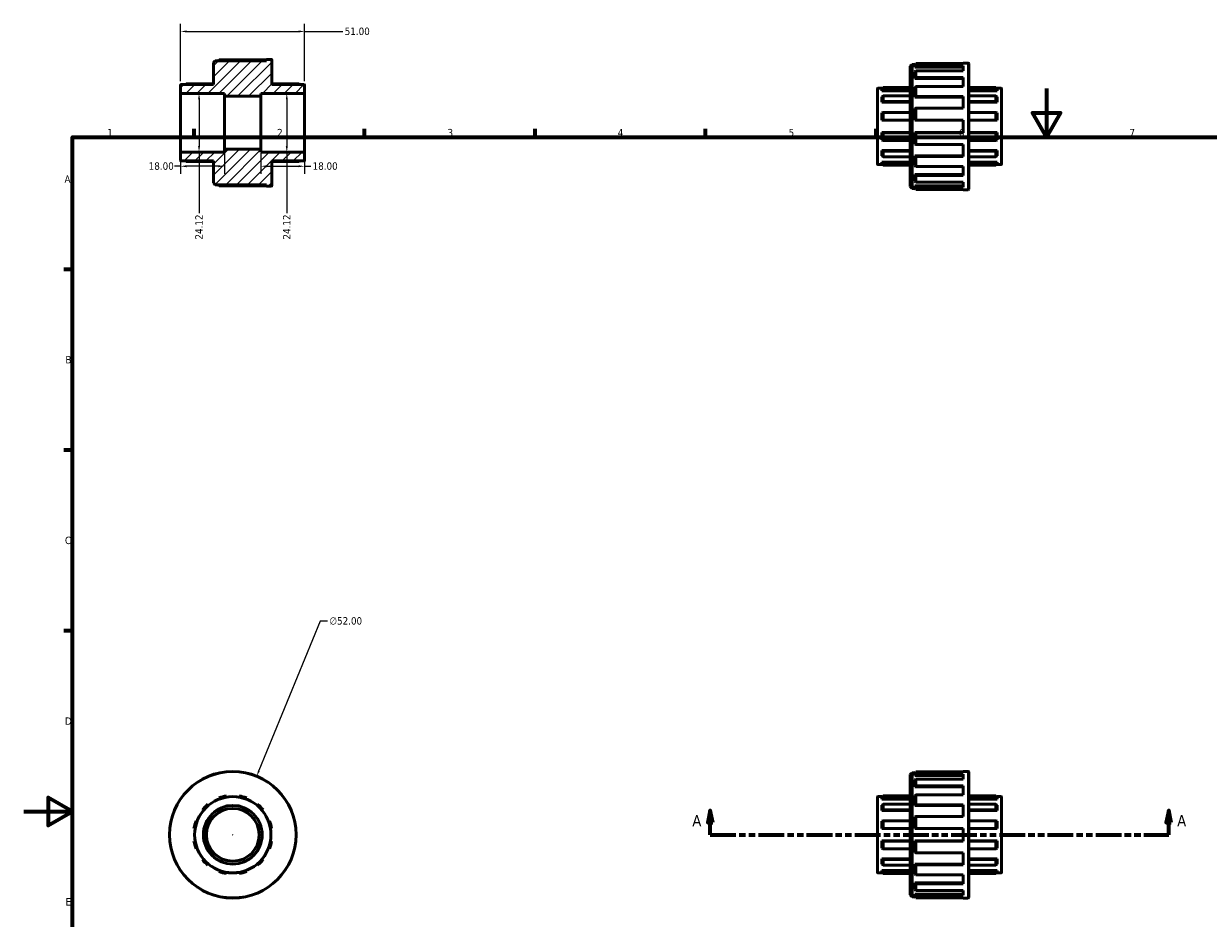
# Model space of a CAD drawing. Header units: millimetres. Extents: x 0 to 902, y 0 to 713.
# Tile 2 of 4: x 0 to 487, y 253 to 621. Entities that reach past the tile are written whole.
import ezdxf

# ---------------------------------------------------------------- set-up
doc = ezdxf.new("R2010")
doc.units = ezdxf.units.MM
doc.linetypes.add('DOUBLE_DASH_CHAIN', pattern=[1.2403, 0.6614, -0.0827, 0.1654, -0.0827, 0.1654, -0.0827])
for name, color, linetype, lineweight in [('Border (ANSI)', 7, 'Continuous', 70), ('Dimension (ANSI)', 7, 'Continuous', 25), ('Hatch (ANSI)', 7, 'Continuous', 18), ('Section Line (ANSI)', 7, 'DOUBLE_DASH_CHAIN', 70), ('Visible (ANSI)', 7, 'Continuous', 50), ('Visible Narrow (ANSI)', 7, 'Continuous', 35)]:
    doc.layers.add(name, color=color, linetype=linetype, lineweight=lineweight)
doc.styles.add('Label Text (ANSI)', font='tahoma.ttf')
doc.styles.add('Note Text (ANSI)', font='tahoma.ttf')
doc.dimstyles.new('Default - mm (ANSI)', dxfattribs={"dimtxt": 3.048, "dimasz": 2.5, "dimexe": 3.175, "dimexo": 1.6002, "dimgap": 0.8, "dimtad": 0, "dimtoh": 1, "dimrnd": 1e-08, "dimzin": 4, "dimdsep": 46, "dimtxsty": 'Note Text (ANSI)', "dimcen": 0.09, "dimdle": 10, "dimclrd": 256, "dimclre": 256, "dimclrt": 256, "dimadec": 1, "dimazin": 1, "dimtfac": 1, "dimtofl": 0, "dimtmove": 0, "dimatfit": 3, "dimfxl": 1, "dimtolj": 1, "dimtzin": 4, "dimlwd": -1, "dimlwe": -1, "dimarcsym": 0})

# ---------------------------------------------------------------- blocks, each defined once
blk = doc.blocks.new('Borders Default Border')
at = {"layer": 'Border (ANSI)'}
for p, q in [((70.08, 574), (70.08, 577.45)), ((140.17, 574), (140.17, 577.45)), ((210.25, 574), (210.25, 577.45)), ((280.33, 574), (280.33, 577.45)), ((350.42, 574), (350.42, 577.45)), ((20, 519.75), (16.55, 519.75)), ((20, 445.5), (16.55, 445.5)), ((20, 371.25), (16.55, 371.25))]:
    blk.add_line(p, q, dxfattribs=at)
at = {"layer": 'Border (ANSI)', "flags": 128}
for points in [[(420.5, 594), (420.5, 574), (414.73, 584), (426.27, 584), (420.5, 574)], [(20, 20), (20, 574), (821, 574), (821, 20), (20, 20)], [(0, 297), (20, 297), (10, 302.77), (10, 291.23), (20, 297)]]:
    blk.add_lwpolyline(points, dxfattribs=at)
at = {"layer": 'Border (ANSI)', "char_height": 3.05, "attachment_point": 7, "style": 'Note Text (ANSI)'}
for s, insert in [('1', (34.35, 574.4)), ('2', (104.2, 574.4)), ('3', (174.26, 574.34)), ('4', (244.23, 574.4)), ('5', (314.48, 574.34)), ('6', (384.49, 574.34)), ('7', (454.6, 574.4)), ('A', (16.78, 555.35)), ('B', (17.15, 481.1)), ('C', (16.95, 406.8)), ('D', (16.96, 332.6)), ('E', (17.21, 258.35))]:
    blk.add_mtext(s, dxfattribs=dict(at, insert=insert))
blk = doc.blocks.new('2dTransSection0')
at = {"layer": 'Section Line (ANSI)', "linetype": 'Continuous'}
for p, q in [((282.28, 297.43), (281.28, 292.43)), ((282.28, 292.43), (282.28, 297.43)), ((283.28, 292.43), (282.28, 297.43)), ((470.78, 297.43), (469.78, 292.43)), ((470.78, 292.43), (470.78, 297.43)), ((471.78, 292.43), (470.78, 297.43)), ((281.28, 292.43), (283.28, 292.43)), ((282.28, 287.43), (282.28, 292.43)), ((469.78, 292.43), (471.78, 292.43)), ((470.78, 287.43), (470.78, 292.43)), ((282.28, 287.43), (292.49, 287.43)), ((460.57, 287.43), (470.78, 287.43))]:
    blk.add_line(p, q, dxfattribs=at)
at = {"layer": 'Section Line (ANSI)', "linetype": 'DOUBLE_DASH_CHAIN', "ltscale": 15.972039}
blk.add_line((282.28, 287.43), (470.78, 287.43), dxfattribs=at)
at = {"layer": 'Section Line (ANSI)', "linetype": 'Continuous', "flags": 128}
for points in [[(283.28, 292.43), (282.28, 297.43), (281.28, 292.43), (283.28, 292.43)], [(471.78, 292.43), (470.78, 297.43), (469.78, 292.43), (471.78, 292.43)]]:
    blk.add_lwpolyline(points, dxfattribs=at)
at = {"layer": 'Section Line (ANSI)'}
for points in [[(283.28, 292.43), (282.28, 297.43), (281.28, 292.43), (283.28, 292.43)], [(471.78, 292.43), (470.78, 297.43), (469.78, 292.43), (471.78, 292.43)]]:
    blk.add_solid(points, dxfattribs=at)
at = {"layer": 'Section Line (ANSI)', "char_height": 4.57, "attachment_point": 7, "style": 'Label Text (ANSI)'}
for insert in [(274.92, 290.93), (474.25, 290.93)]:
    blk.add_mtext('A', dxfattribs=dict(at, insert=insert))
blk = doc.blocks.new('*D7')
at = {"layer": 'Defpoints', "color": 0, "transparency": 16777216}
for p in [(72.09, 592.06), (72.09, 567.94), (72.09, 567.94)]:
    blk.add_point(p, dxfattribs=at)
at = {"layer": 'Dimension (ANSI)', "transparency": 16777216}
for p, q in [((72.09, 589.56), (72.09, 570.44)), ((72.09, 567.94), (72.09, 542.83))]:
    blk.add_line(p, q, dxfattribs=at)
for points in [[(71.68, 589.56), (72.51, 589.56), (72.09, 592.06)], [(71.68, 570.44), (72.51, 570.44), (72.09, 567.94)]]:
    blk.add_solid(points, dxfattribs=at)
at = {"layer": 'Dimension (ANSI)', "transparency": 16777216, "insert": (70.54, 532.01), "char_height": 3.048, "attachment_point": 1, "rotation": 90, "style": 'Note Text (ANSI)'}
blk.add_mtext('\\A1;24.12', dxfattribs=at)
blk = doc.blocks.new('*D8')
at = {"layer": 'Defpoints', "color": 0, "transparency": 16777216}
for p in [(108.17, 592.06), (106.42, 567.94), (108.17, 567.94)]:
    blk.add_point(p, dxfattribs=at)
at = {"layer": 'Dimension (ANSI)', "transparency": 16777216}
for p, q in [((108.17, 589.56), (108.17, 570.44)), ((108.17, 567.94), (108.17, 542.83))]:
    blk.add_line(p, q, dxfattribs=at)
for points in [[(107.76, 589.56), (108.59, 589.56), (108.17, 592.06)], [(107.76, 570.44), (108.59, 570.44), (108.17, 567.94)]]:
    blk.add_solid(points, dxfattribs=at)
at = {"layer": 'Dimension (ANSI)', "transparency": 16777216, "insert": (106.62, 532.01), "char_height": 3.048, "attachment_point": 1, "rotation": 90, "style": 'Note Text (ANSI)'}
blk.add_mtext('\\A1;24.12', dxfattribs=at)
blk = doc.blocks.new('*D9')
at = {"layer": 'Defpoints', "color": 0, "transparency": 16777216}
for p in [(115.5, 617.51), (64.5, 595.51), (115.5, 595.51)]:
    blk.add_point(p, dxfattribs=at)
at = {"layer": 'Dimension (ANSI)', "transparency": 16777216}
for p, q in [((64.5, 597.11), (64.5, 620.69)), ((115.5, 597.11), (115.5, 620.69)), ((67, 617.51), (113, 617.51)), ((115.5, 617.51), (131.2, 617.51))]:
    blk.add_line(p, q, dxfattribs=at)
for points in [[(67, 617.93), (67, 617.1), (64.5, 617.51)], [(113, 617.93), (113, 617.1), (115.5, 617.51)]]:
    blk.add_solid(points, dxfattribs=at)
at = {"layer": 'Dimension (ANSI)', "transparency": 16777216, "insert": (132, 619.1), "char_height": 3.048, "attachment_point": 1, "style": 'Note Text (ANSI)'}
blk.add_mtext('\\A1;51.00', dxfattribs=at)
blk = doc.blocks.new('*D10')
at = {"layer": 'Defpoints', "color": 0, "transparency": 16777216}
for p in [(64.5, 567.78), (82.5, 569.15), (64.5, 562.12)]:
    blk.add_point(p, dxfattribs=at)
at = {"layer": 'Dimension (ANSI)', "transparency": 16777216}
for p, q in [((64.5, 566.18), (64.5, 558.94)), ((82.5, 567.55), (82.5, 558.94)), ((64.5, 562.12), (62, 562.12)), ((80, 562.12), (67, 562.12))]:
    blk.add_line(p, q, dxfattribs=at)
for points in [[(67, 562.53), (67, 561.7), (64.5, 562.12)], [(80, 562.53), (80, 561.7), (82.5, 562.12)]]:
    blk.add_solid(points, dxfattribs=at)
at = {"layer": 'Dimension (ANSI)', "transparency": 16777216, "insert": (51.41, 563.71), "char_height": 3.048, "attachment_point": 1, "style": 'Note Text (ANSI)'}
blk.add_mtext('\\A1;18.00', dxfattribs=at)
blk = doc.blocks.new('*D11')
at = {"layer": 'Defpoints', "color": 0, "transparency": 16777216}
for p in [(97.5, 569.15), (115.5, 567.78), (115.5, 562.12)]:
    blk.add_point(p, dxfattribs=at)
at = {"layer": 'Dimension (ANSI)', "transparency": 16777216}
for p, q in [((97.5, 567.55), (97.5, 558.94)), ((115.5, 566.18), (115.5, 558.94)), ((100, 562.12), (113, 562.12)), ((115.5, 562.12), (118, 562.12))]:
    blk.add_line(p, q, dxfattribs=at)
for points in [[(100, 562.53), (100, 561.7), (97.5, 562.12)], [(113, 562.53), (113, 561.7), (115.5, 562.12)]]:
    blk.add_solid(points, dxfattribs=at)
at = {"layer": 'Dimension (ANSI)', "transparency": 16777216, "insert": (118.8, 563.71), "char_height": 3.048, "attachment_point": 1, "style": 'Note Text (ANSI)'}
blk.add_mtext('\\A1;18.00', dxfattribs=at)
blk = doc.blocks.new('*D12')
at = {"layer": 'Defpoints', "color": 0, "transparency": 16777216}
for p in [(95.8, 311.49), (76.12, 263.36)]:
    blk.add_point(p, dxfattribs=at)
at = {"layer": 'Dimension (ANSI)', "transparency": 16777216}
for p, q in [((121.84, 375.2), (96.74, 313.81)), ((124.91, 375.2), (121.84, 375.2)), ((85.87, 287.43), (86.05, 287.43)), ((85.96, 287.34), (85.96, 287.52))]:
    blk.add_line(p, q, dxfattribs=at)
blk.add_solid([(96.36, 313.97), (97.13, 313.65), (95.8, 311.49)], dxfattribs=at)
at = {"layer": 'Dimension (ANSI)', "transparency": 16777216, "insert": (125.71, 376.84), "char_height": 3.048, "attachment_point": 1, "style": 'Note Text (ANSI)'}
blk.add_mtext('\\A1;∅52.00', dxfattribs=at)

msp = doc.modelspace()

# ---------------------------------------------------------------- hatches: boundary and pattern name
at = {"layer": 'Hatch (ANSI)'}
h = msp.add_hatch(dxfattribs=at)
h.set_pattern_fill('ANSI31', color=256, scale=25.4, style=0)
h.set_pattern_definition([(45, (0, 0), (-2.245064, 2.245064), [])])
edge = h.paths.add_edge_path()
edge.add_line((78, 555.3), (78.78, 554.52))
edge.add_line((78.78, 554.52), (99.78, 554.52))
edge.add_line((99.78, 554.52), (99.78, 554))
edge.add_line((99.78, 554), (101.84, 554))
edge.add_ellipse((101.84, 554.16), major_axis=(0, -0.16), ratio=1, start_angle=0, end_angle=90)
edge.add_line((102, 554.16), (102, 564.326))
edge.add_line((102, 564.326), (115.34, 564.326))
edge.add_ellipse((115.34, 564.486), major_axis=(0, -0.16), ratio=1, start_angle=0, end_angle=90)
edge.add_line((115.5, 564.486), (115.5, 567.781))
edge.add_ellipse((115.34, 567.781), major_axis=(0.16, 0), ratio=1, start_angle=0, end_angle=90)
edge.add_line((115.34, 567.942), (97.5, 567.942))
edge.add_line((97.5, 567.942), (97.5, 569.147))
edge.add_line((97.5, 569.147), (82.5, 569.147))
edge.add_line((82.5, 569.147), (82.5, 567.941))
edge.add_line((82.5, 567.942), (64.66, 567.942))
edge.add_ellipse((64.66, 567.781), major_axis=(0, 0.16), ratio=1, start_angle=0, end_angle=90)
edge.add_line((64.5, 567.781), (64.5, 564.486))
edge.add_ellipse((64.66, 564.486), major_axis=(-0.16, 0), ratio=1, start_angle=0, end_angle=90)
edge.add_line((64.66, 564.326), (78, 564.326))
edge.add_line((78, 564.326), (78, 555.3))
edge = h.paths.add_edge_path()
edge.add_line((78.78, 605.48), (78, 604.7))
edge.add_line((78, 604.7), (78, 595.674))
edge.add_line((78, 595.674), (64.66, 595.674))
edge.add_ellipse((64.66, 595.514), major_axis=(0, 0.16), ratio=1, start_angle=0, end_angle=90)
edge.add_line((64.5, 595.514), (64.5, 592.218))
edge.add_ellipse((64.66, 592.218), major_axis=(-0.16, 0), ratio=1, start_angle=0, end_angle=90)
edge.add_line((64.66, 592.058), (82.5, 592.058))
edge.add_line((82.5, 592.058), (82.5, 590.853))
edge.add_line((82.5, 590.853), (97.5, 590.853))
edge.add_line((97.5, 590.853), (97.5, 592.058))
edge.add_line((97.5, 592.058), (115.34, 592.058))
edge.add_ellipse((115.34, 592.218), major_axis=(0, -0.16), ratio=1, start_angle=0, end_angle=90)
edge.add_line((115.5, 592.218), (115.5, 595.514))
edge.add_ellipse((115.34, 595.514), major_axis=(0.16, 0), ratio=1, start_angle=0, end_angle=90)
edge.add_line((115.34, 595.674), (102, 595.674))
edge.add_line((102, 595.674), (102, 605.84))
edge.add_ellipse((101.84, 605.84), major_axis=(0.16, 0), ratio=1, start_angle=0, end_angle=90)
edge.add_line((101.84, 606), (99.78, 606))
edge.add_line((99.78, 606), (99.78, 605.48))
edge.add_line((99.78, 605.48), (78.78, 605.48))

# ---------------------------------------------------------------- linework, layer by layer
at = {"layer": 'Visible (ANSI)'}
for p, q in [((78.78, 605.48), (78, 604.7)), ((78, 604.7), (78, 595.674)), ((99.78, 605.48), (78.78, 605.48)), ((79.928, 605.48), (80.32, 605.87)), ((80.32, 605.87), (99.78, 605.87)), ((101.84, 606), (99.78, 606)), ((99.78, 606), (99.78, 605.48)), ((102, 595.674), (102, 605.84)), ((364.531, 603.182), (365.311, 603.962)), ((365.311, 603.962), (365.311, 553.002)), ((366.46, 603.962), (365.311, 603.962)), ((366.851, 604.352), (366.331, 603.835)), ((386.311, 604.352), (366.851, 604.352)), ((366.851, 604.352), (366.851, 603.378)), ((386.311, 604.352), (386.311, 604.482)), ((388.371, 604.482), (386.311, 604.482)), ((388.531, 604.322), (388.531, 552.642)), ((364.531, 553.782), (364.531, 603.182)), ((366.331, 603.835), (366.331, 602.88)), ((366.331, 602.88), (366.851, 603.378)), ((366.331, 602.88), (386.311, 602.88)), ((366.851, 601.388), (366.331, 600.93)), ((366.331, 600.93), (366.331, 598.211)), ((366.851, 603.378), (386.311, 603.378)), ((386.311, 601.388), (366.851, 601.388)), ((366.851, 601.388), (366.851, 598.613)), ((386.311, 601.388), (386.311, 603.378)), ((64.5, 595.514), (64.5, 592.218)), ((78, 595.674), (64.66, 595.674)), ((66.507, 595.674), (66.785, 595.948)), ((66.785, 595.948), (78, 595.948)), ((102, 595.948), (113.215, 595.948)), ((115.34, 595.674), (102, 595.674)), ((113.215, 595.948), (113.493, 595.674)), ((115.5, 592.218), (115.5, 595.514)), ((353.316, 594.43), (352.831, 593.952)), ((364.531, 594.43), (353.316, 594.43)), ((353.316, 594.43), (353.316, 593.594)), ((366.331, 598.211), (366.851, 598.613)), ((366.331, 598.211), (386.311, 598.211)), ((366.851, 594.936), (366.331, 594.607)), ((366.331, 594.607), (366.331, 590.538)), ((366.851, 598.613), (386.311, 598.613)), ((386.311, 594.936), (366.851, 594.936)), ((366.851, 594.936), (366.851, 590.784)), ((386.311, 594.936), (386.311, 598.613)), ((399.746, 594.43), (388.531, 594.43)), ((399.746, 593.594), (399.746, 594.43)), ((400.231, 593.952), (399.746, 594.43)), ((64.5, 592.218), (64.5, 567.781)), ((64.66, 592.058), (82.5, 592.058)), ((82.5, 592.058), (82.5, 590.853)), ((82.5, 590.853), (97.5, 590.853)), ((82.5, 590.853), (82.5, 569.147)), ((97.5, 590.853), (97.5, 592.058)), ((97.5, 592.058), (115.34, 592.058)), ((97.5, 590.853), (97.5, 569.147)), ((115.5, 567.781), (115.5, 592.218)), ((351.031, 562.969), (351.031, 593.996)), ((353.038, 594.156), (351.191, 594.156)), ((352.831, 593.952), (352.831, 593.14)), ((352.831, 593.14), (353.316, 593.594)), ((352.831, 593.14), (364.531, 593.14)), ((353.316, 590.994), (352.831, 590.618)), ((352.831, 590.618), (352.831, 588.401)), ((353.316, 593.594), (364.531, 593.594)), ((364.531, 590.994), (353.316, 590.994)), ((353.316, 590.994), (353.316, 588.708)), ((366.331, 590.538), (366.851, 590.784)), ((366.331, 590.538), (386.311, 590.538)), ((366.851, 590.784), (386.311, 590.784)), ((386.311, 585.98), (386.311, 590.784)), ((388.531, 593.594), (399.746, 593.594)), ((400.231, 593.14), (388.531, 593.14)), ((399.746, 590.994), (388.531, 590.994)), ((399.746, 593.594), (400.231, 593.14)), ((399.746, 588.708), (399.746, 590.994)), ((400.231, 590.618), (399.746, 590.994)), ((401.871, 594.156), (400.024, 594.156)), ((400.231, 593.952), (400.231, 593.14)), ((400.231, 590.618), (400.231, 588.401)), ((402.031, 593.996), (402.031, 562.969)), ((352.831, 588.401), (353.316, 588.708)), ((352.831, 588.401), (364.531, 588.401)), ((353.316, 588.708), (364.531, 588.708)), ((366.851, 585.98), (366.331, 585.83)), ((366.331, 585.83), (366.331, 581.03)), ((386.311, 585.98), (366.851, 585.98)), ((366.851, 585.98), (366.851, 581.082)), ((388.531, 588.708), (399.746, 588.708)), ((400.231, 588.401), (388.531, 588.401)), ((399.746, 588.708), (400.231, 588.401)), ((353.316, 584.205), (352.831, 584.033)), ((352.831, 584.033), (352.831, 581.004)), ((352.831, 581.004), (353.316, 581.082)), ((352.831, 581.004), (364.531, 581.004)), ((364.531, 584.205), (353.316, 584.205)), ((353.316, 584.205), (353.316, 581.082)), ((353.316, 581.082), (364.531, 581.082)), ((366.331, 581.03), (366.851, 581.082)), ((366.331, 581.03), (386.311, 581.03)), ((366.851, 581.082), (386.311, 581.082)), ((386.311, 575.882), (386.311, 581.082)), ((399.746, 584.205), (388.531, 584.205)), ((388.531, 581.082), (399.746, 581.082)), ((400.231, 581.004), (388.531, 581.004)), ((399.746, 581.082), (399.746, 584.205)), ((400.231, 584.033), (399.746, 584.205)), ((399.746, 581.082), (400.231, 581.004)), ((400.231, 584.033), (400.231, 581.004)), ((353.316, 575.882), (352.831, 575.96)), ((352.831, 575.96), (364.531, 575.96)), ((352.831, 575.96), (352.831, 572.932)), ((364.531, 575.882), (353.316, 575.882)), ((353.316, 575.882), (353.316, 572.76)), ((366.851, 575.882), (366.331, 575.934)), ((366.331, 575.934), (386.311, 575.934)), ((366.331, 575.934), (366.331, 571.134)), ((386.311, 575.882), (366.851, 575.882)), ((366.851, 575.882), (366.851, 570.985)), ((400.231, 575.96), (388.531, 575.96)), ((399.746, 575.882), (388.531, 575.882)), ((400.231, 575.96), (399.746, 575.882)), ((399.746, 572.76), (399.746, 575.882)), ((400.231, 575.96), (400.231, 572.932)), ((352.831, 572.932), (353.316, 572.76)), ((353.316, 572.76), (364.531, 572.76)), ((366.331, 571.134), (366.851, 570.985)), ((366.851, 570.985), (386.311, 570.985)), ((386.311, 566.18), (386.311, 570.985)), ((388.531, 572.76), (399.746, 572.76)), ((399.746, 572.76), (400.231, 572.932)), ((64.5, 567.781), (64.5, 564.486)), ((82.5, 567.942), (64.66, 567.942)), ((97.5, 569.147), (82.5, 569.147)), ((82.5, 569.147), (82.5, 567.942)), ((97.5, 567.942), (97.5, 569.147)), ((115.34, 567.942), (97.5, 567.942)), ((115.5, 564.486), (115.5, 567.781)), ((353.316, 568.257), (352.831, 568.564)), ((352.831, 568.564), (364.531, 568.564)), ((352.831, 568.564), (352.831, 566.346)), ((352.831, 566.346), (353.316, 565.971)), ((364.531, 568.257), (353.316, 568.257)), ((353.316, 568.257), (353.316, 565.971)), ((353.316, 565.971), (364.531, 565.971)), ((366.851, 566.18), (366.331, 566.426)), ((366.331, 566.426), (386.311, 566.426)), ((366.331, 566.426), (366.331, 562.357)), ((386.311, 566.18), (366.851, 566.18)), ((366.851, 566.18), (366.851, 562.028)), ((400.231, 568.564), (388.531, 568.564)), ((399.746, 568.257), (388.531, 568.257)), ((388.531, 565.971), (399.746, 565.971)), ((400.231, 568.564), (399.746, 568.257)), ((399.746, 565.971), (399.746, 568.257)), ((399.746, 565.971), (400.231, 566.346)), ((400.231, 568.564), (400.231, 566.346)), ((64.66, 564.326), (78, 564.326)), ((66.785, 564.052), (66.507, 564.326)), ((78, 564.052), (66.785, 564.052)), ((78, 564.326), (78, 555.3)), ((102, 554.16), (102, 564.326)), ((102, 564.326), (115.34, 564.326)), ((113.215, 564.052), (102, 564.052)), ((113.493, 564.326), (113.215, 564.052)), ((353.038, 562.809), (351.191, 562.809)), ((353.316, 563.371), (352.831, 563.824)), ((352.831, 563.824), (364.531, 563.824)), ((352.831, 563.824), (352.831, 563.013)), ((352.831, 563.013), (353.316, 562.534)), ((364.531, 563.371), (353.316, 563.371)), ((353.316, 563.371), (353.316, 562.534)), ((353.316, 562.534), (364.531, 562.534)), ((366.331, 562.357), (366.851, 562.028)), ((366.851, 562.028), (386.311, 562.028)), ((386.311, 558.351), (386.311, 562.028)), ((400.231, 563.824), (388.531, 563.824)), ((399.746, 563.371), (388.531, 563.371)), ((388.531, 562.534), (399.746, 562.534)), ((400.231, 563.824), (399.746, 563.371)), ((399.746, 562.534), (399.746, 563.371)), ((399.746, 562.534), (400.231, 563.013)), ((401.871, 562.809), (400.024, 562.809)), ((400.231, 563.824), (400.231, 563.013)), ((78, 555.3), (78.78, 554.52)), ((366.851, 558.351), (366.331, 558.754)), ((366.331, 558.754), (386.311, 558.754)), ((366.331, 558.754), (366.331, 556.035)), ((366.331, 556.035), (366.851, 555.577)), ((386.311, 558.351), (366.851, 558.351)), ((366.851, 558.351), (366.851, 555.577)), ((366.851, 555.577), (386.311, 555.577)), ((386.311, 553.587), (386.311, 555.577)), ((78.78, 554.52), (99.78, 554.52)), ((80.32, 554.13), (79.928, 554.52)), ((99.78, 554.13), (80.32, 554.13)), ((99.78, 554.52), (99.78, 554)), ((99.78, 554), (101.84, 554)), ((364.531, 553.782), (365.311, 553.002)), ((366.46, 553.002), (365.311, 553.002)), ((366.851, 553.587), (366.331, 554.085)), ((366.331, 554.085), (386.311, 554.085)), ((366.331, 554.085), (366.331, 553.13)), ((366.331, 553.13), (366.851, 552.613)), ((386.311, 553.587), (366.851, 553.587)), ((366.851, 553.587), (366.851, 552.613)), ((366.851, 552.613), (386.311, 552.613)), ((386.311, 552.482), (386.311, 552.613)), ((388.371, 552.482), (386.311, 552.482)), ((364.531, 312.127), (365.311, 312.907)), ((364.531, 262.727), (364.531, 312.127)), ((365.311, 312.907), (365.311, 261.947)), ((366.46, 312.907), (365.311, 312.907)), ((366.851, 313.297), (366.331, 312.78)), ((366.331, 312.78), (366.331, 311.825)), ((366.331, 311.825), (366.851, 312.323)), ((366.331, 311.825), (386.311, 311.825)), ((366.851, 313.297), (366.851, 312.323)), ((386.311, 313.297), (366.851, 313.297)), ((366.851, 312.323), (386.311, 312.323)), ((386.311, 313.297), (386.311, 313.427)), ((388.371, 313.427), (386.311, 313.427)), ((386.311, 310.333), (386.311, 312.323)), ((388.531, 313.267), (388.531, 261.587)), ((366.851, 310.333), (366.331, 309.875)), ((366.331, 309.875), (366.331, 307.156)), ((366.331, 307.156), (366.851, 307.558)), ((366.331, 307.156), (386.311, 307.156)), ((386.311, 310.333), (366.851, 310.333)), ((366.851, 310.333), (366.851, 307.558)), ((366.851, 307.558), (386.311, 307.558)), ((386.311, 303.882), (386.311, 307.558)), ((80.236, 302.539), (80.408, 302.085)), ((83.437, 302.897), (83.359, 303.375)), ((88.559, 303.375), (88.481, 302.897)), ((91.509, 302.085), (91.681, 302.539)), ((351.031, 271.914), (351.031, 302.941)), ((353.038, 303.101), (351.191, 303.101)), ((353.316, 303.375), (352.831, 302.897)), ((352.831, 302.897), (352.831, 302.085)), ((352.831, 302.085), (353.316, 302.539)), ((352.831, 302.085), (364.531, 302.085)), ((364.531, 303.375), (353.316, 303.375)), ((353.316, 303.375), (353.316, 302.539)), ((353.316, 302.539), (364.531, 302.539)), ((366.851, 303.882), (366.331, 303.552)), ((366.331, 303.552), (366.331, 299.483)), ((386.311, 303.882), (366.851, 303.882)), ((366.851, 303.882), (366.851, 299.729)), ((399.746, 303.375), (388.531, 303.375)), ((388.531, 302.539), (399.746, 302.539)), ((400.231, 302.085), (388.531, 302.085)), ((399.746, 302.539), (399.746, 303.375)), ((400.231, 302.897), (399.746, 303.375)), ((399.746, 302.539), (400.231, 302.085)), ((401.871, 303.101), (400.024, 303.101)), ((400.231, 302.897), (400.231, 302.085)), ((402.031, 302.941), (402.031, 271.914)), ((73.447, 297.653), (73.823, 297.346)), ((76.04, 299.563), (75.733, 299.939)), ((96.184, 299.939), (95.877, 299.563)), ((98.094, 297.346), (98.47, 297.653)), ((353.316, 299.939), (352.831, 299.563)), ((352.831, 299.563), (352.831, 297.346)), ((352.831, 297.346), (353.316, 297.653)), ((352.831, 297.346), (364.531, 297.346)), ((364.531, 299.939), (353.316, 299.939)), ((353.316, 299.939), (353.316, 297.653)), ((353.316, 297.653), (364.531, 297.653)), ((366.331, 299.483), (366.851, 299.729)), ((366.331, 299.483), (386.311, 299.483)), ((366.851, 299.729), (386.311, 299.729)), ((386.311, 294.925), (386.311, 299.729)), ((399.746, 299.939), (388.531, 299.939)), ((388.531, 297.653), (399.746, 297.653)), ((400.231, 297.346), (388.531, 297.346)), ((399.746, 297.653), (399.746, 299.939)), ((400.231, 299.563), (399.746, 299.939)), ((399.746, 297.653), (400.231, 297.346)), ((400.231, 299.563), (400.231, 297.346)), ((71.301, 292.978), (70.847, 293.15)), ((101.07, 293.15), (100.616, 292.978)), ((353.316, 293.15), (352.831, 292.978)), ((352.831, 292.978), (352.831, 289.949)), ((364.531, 293.15), (353.316, 293.15)), ((353.316, 293.15), (353.316, 290.027)), ((366.851, 294.925), (366.331, 294.775)), ((366.331, 294.775), (366.331, 289.975)), ((386.311, 294.925), (366.851, 294.925)), ((366.851, 294.925), (366.851, 290.027)), ((399.746, 293.15), (388.531, 293.15)), ((399.746, 290.027), (399.746, 293.15)), ((400.231, 292.978), (399.746, 293.15)), ((400.231, 292.978), (400.231, 289.949)), ((70.011, 290.027), (70.489, 289.949)), ((101.428, 289.949), (101.906, 290.027)), ((352.831, 289.949), (353.316, 290.027)), ((352.831, 289.949), (364.531, 289.949)), ((353.316, 290.027), (364.531, 290.027)), ((366.331, 289.975), (366.851, 290.027)), ((366.331, 289.975), (386.311, 289.975)), ((366.851, 290.027), (386.311, 290.027)), ((386.311, 284.827), (386.311, 290.027)), ((388.531, 290.027), (399.746, 290.027)), ((400.231, 289.949), (388.531, 289.949)), ((399.746, 290.027), (400.231, 289.949)), ((70.489, 284.905), (70.011, 284.827)), ((101.906, 284.827), (101.428, 284.905)), ((353.316, 284.827), (352.831, 284.905)), ((352.831, 284.905), (364.531, 284.905)), ((352.831, 284.905), (352.831, 281.877)), ((364.531, 284.827), (353.316, 284.827)), ((353.316, 284.827), (353.316, 281.705)), ((366.851, 284.827), (366.331, 284.879)), ((366.331, 284.879), (386.311, 284.879)), ((366.331, 284.879), (366.331, 280.08)), ((386.311, 284.827), (366.851, 284.827)), ((366.851, 284.827), (366.851, 279.93)), ((400.231, 284.905), (388.531, 284.905)), ((399.746, 284.827), (388.531, 284.827)), ((400.231, 284.905), (399.746, 284.827)), ((399.746, 281.705), (399.746, 284.827)), ((400.231, 284.905), (400.231, 281.877)), ((70.847, 281.705), (71.301, 281.877)), ((100.616, 281.877), (101.07, 281.705)), ((352.831, 281.877), (353.316, 281.705)), ((353.316, 281.705), (364.531, 281.705)), ((366.331, 280.08), (366.851, 279.93)), ((366.851, 279.93), (386.311, 279.93)), ((386.311, 275.125), (386.311, 279.93)), ((388.531, 281.705), (399.746, 281.705)), ((399.746, 281.705), (400.231, 281.877)), ((73.823, 277.509), (73.447, 277.202)), ((75.733, 274.916), (76.04, 275.291)), ((80.408, 272.769), (80.236, 272.316)), ((91.681, 272.316), (91.509, 272.769)), ((95.877, 275.291), (96.184, 274.916)), ((98.47, 277.202), (98.094, 277.509)), ((353.316, 277.202), (352.831, 277.509)), ((352.831, 277.509), (364.531, 277.509)), ((352.831, 277.509), (352.831, 275.291)), ((352.831, 275.291), (353.316, 274.916)), ((353.316, 272.316), (352.831, 272.769)), ((352.831, 272.769), (364.531, 272.769)), ((352.831, 272.769), (352.831, 271.958)), ((364.531, 277.202), (353.316, 277.202)), ((353.316, 277.202), (353.316, 274.916)), ((353.316, 274.916), (364.531, 274.916)), ((366.851, 275.125), (366.331, 275.371)), ((366.331, 275.371), (386.311, 275.371)), ((366.331, 275.371), (366.331, 271.302)), ((386.311, 275.125), (366.851, 275.125)), ((366.851, 275.125), (366.851, 270.973)), ((400.231, 277.509), (388.531, 277.509)), ((399.746, 277.202), (388.531, 277.202)), ((388.531, 274.916), (399.746, 274.916)), ((400.231, 272.769), (388.531, 272.769)), ((400.231, 277.509), (399.746, 277.202)), ((399.746, 274.916), (399.746, 277.202)), ((399.746, 274.916), (400.231, 275.291)), ((400.231, 272.769), (399.746, 272.316)), ((400.231, 277.509), (400.231, 275.291)), ((400.231, 272.769), (400.231, 271.958)), ((83.359, 271.48), (83.437, 271.958)), ((88.481, 271.958), (88.559, 271.48)), ((353.038, 271.754), (351.191, 271.754)), ((352.831, 271.958), (353.316, 271.48)), ((364.531, 272.316), (353.316, 272.316)), ((353.316, 272.316), (353.316, 271.48)), ((353.316, 271.48), (364.531, 271.48)), ((366.331, 271.302), (366.851, 270.973)), ((366.851, 270.973), (386.311, 270.973)), ((386.311, 267.296), (386.311, 270.973)), ((399.746, 272.316), (388.531, 272.316)), ((388.531, 271.48), (399.746, 271.48)), ((399.746, 271.48), (399.746, 272.316)), ((399.746, 271.48), (400.231, 271.958)), ((401.871, 271.754), (400.024, 271.754)), ((366.851, 267.296), (366.331, 267.699)), ((366.331, 267.699), (386.311, 267.699)), ((366.331, 267.699), (366.331, 264.98)), ((366.331, 264.98), (366.851, 264.522)), ((366.851, 262.532), (366.331, 263.03)), ((366.331, 263.03), (386.311, 263.03)), ((366.331, 263.03), (366.331, 262.075)), ((386.311, 267.296), (366.851, 267.296)), ((366.851, 267.296), (366.851, 264.522)), ((366.851, 264.522), (386.311, 264.522)), ((386.311, 262.532), (386.311, 264.522)), ((364.531, 262.727), (365.311, 261.947)), ((366.46, 261.947), (365.311, 261.947)), ((366.331, 262.075), (366.851, 261.558)), ((386.311, 262.532), (366.851, 262.532)), ((366.851, 262.532), (366.851, 261.558)), ((366.851, 261.558), (386.311, 261.558)), ((386.311, 261.427), (386.311, 261.558)), ((388.371, 261.427), (386.311, 261.427))]:
    msp.add_line(p, q, dxfattribs=at)
for radius in [26, 15.674, 12.059, 10.853]:
    msp.add_circle((85.959, 287.427), radius, dxfattribs=at)
for centre, radius, start, end in [((101.84, 605.84), 0.16, 0, 90), ((388.371, 604.322), 0.16, 0, 90), ((64.66, 595.514), 0.16, 90, 180), ((115.34, 595.514), 0.16, 0, 90), ((64.66, 592.218), 0.16, 180, 270), ((115.34, 592.218), 0.16, 270, 0), ((351.191, 593.996), 0.16, 90, 180), ((401.871, 593.996), 0.16, 0, 90), ((64.66, 567.781), 0.16, 90, 180), ((115.34, 567.781), 0.16, 0, 90), ((64.66, 564.486), 0.16, 180, 270), ((115.34, 564.486), 0.16, 270, 0), ((351.191, 562.969), 0.16, 180, 270), ((401.871, 562.969), 0.16, 270, 0), ((101.84, 554.16), 0.16, 270, 0), ((388.371, 552.642), 0.16, 270, 0), ((388.371, 313.267), 0.16, 0, 90), ((85.959, 287.427), 16.158, 99.25955, 110.74045), ((85.959, 287.427), 16.158, 69.25955, 80.74045), ((351.191, 302.941), 0.16, 90, 180), ((401.871, 302.941), 0.16, 0, 90), ((85.959, 287.427), 16.158, 129.25955, 140.74045), ((85.959, 287.427), 16.158, 39.25955, 50.74045), ((85.959, 287.427), 16.158, 159.25955, 170.74045), ((85.959, 287.427), 16.158, 9.25955, 20.74045), ((85.959, 287.427), 16.158, 189.25955, 200.74045), ((85.959, 287.427), 16.158, 339.25955, 350.74045), ((85.959, 287.427), 16.158, 219.25955, 230.74045), ((85.959, 287.427), 16.158, 309.25955, 320.74045), ((85.959, 287.427), 16.158, 249.25955, 260.74045), ((85.959, 287.427), 16.158, 279.25955, 290.74045), ((351.191, 271.914), 0.16, 180, 270), ((401.871, 271.914), 0.16, 270, 0), ((388.371, 261.587), 0.16, 270, 0)]:
    msp.add_arc(centre, radius, start, end, dxfattribs=at)
at = {"layer": 'Visible Narrow (ANSI)'}
for p, q in [((388.371, 552.802), (388.371, 604.162)), ((64.66, 568.09), (64.66, 591.91)), ((115.34, 591.91), (115.34, 568.09)), ((351.191, 593.963), (351.191, 563.002)), ((401.871, 563.002), (401.871, 593.963)), ((388.371, 261.747), (388.371, 313.107)), ((351.191, 302.908), (351.191, 271.947)), ((401.871, 271.947), (401.871, 302.908))]:
    msp.add_line(p, q, dxfattribs=at)
for radius in [25.84, 15.514, 12.219]:
    msp.add_circle((85.959, 287.427), radius, dxfattribs=at)

# ---------------------------------------------------------------- block references
msp.add_blockref('Borders Default Border', (0, 0))
at = {"layer": 'Section Line (ANSI)'}
msp.add_blockref('2dTransSection0', (0, 0), dxfattribs=at)

# ---------------------------------------------------------------- dimensions: what is measured, and where the dimension line sits
at = {"layer": 'Dimension (ANSI)'}
for base, p1, p2, angle, override, picture, middle in [((115.5, 617.514), (64.5, 595.514), (115.5, 595.514), 180, {"dimtoh": 0, "dimdec": 2, "dimtp": 0, "dimtm": 0, "dimtdec": 2, "dimatfit": 2}, '*D9', (137, 617.514)), ((72.094, 567.942), (72.094, 592.058), (72.094, 567.942), 270, {"dimtoh": 0, "dimdec": 2, "dimse1": 1, "dimse2": 1, "dimtp": 0, "dimtm": 0, "dimtdec": 2, "dimatfit": 2}, '*D7', (72.094, 537.023)), ((108.173, 567.942), (108.173, 592.058), (106.42, 567.942), 270, {"dimtoh": 0, "dimdec": 2, "dimse1": 1, "dimse2": 1, "dimtp": 0, "dimtm": 0, "dimtdec": 2, "dimatfit": 2}, '*D8', (108.173, 537.023))]:
    dim = msp.add_linear_dim(base=base, p1=p1, p2=p2, angle=angle, dimstyle='Default - mm (ANSI)', override=override, dxfattribs=at)
    dim.commit()
    dim.dimension.update_dxf_attribs({"geometry": picture, "text_midpoint": middle, "dimtype": 160})
for base, p1, p2, picture, middle in [((64.5, 562.117), (82.5, 569.147), (64.5, 567.781), '*D10', (56.305, 562.117)), ((115.5, 562.117), (97.5, 569.147), (115.5, 567.781), '*D11', (123.695, 562.117))]:
    dim = msp.add_linear_dim(base=base, p1=p1, p2=p2, dimstyle='Default - mm (ANSI)', override={"dimtoh": 0, "dimdec": 2, "dimtp": 0, "dimtm": 0, "dimtdec": 2, "dimatfit": 2}, dxfattribs=at)
    dim.commit()
    dim.dimension.update_dxf_attribs({"geometry": picture, "text_midpoint": middle, "dimtype": 160})
dim = msp.add_diameter_dim_2p(p1=(76.119, 263.361), p2=(95.798, 311.494), dimstyle='Default - mm (ANSI)', override={"dimtih": 1, "dimdec": 2, "dimlfac": 1, "dimtp": 0, "dimtm": 0, "dimtdec": 2}, dxfattribs=at)
dim.commit()
dim.dimension.update_dxf_attribs({"geometry": '*D12', "text_midpoint": (132.404, 375.199), "dimtype": 163})

doc.saveas('drawing.dxf')
